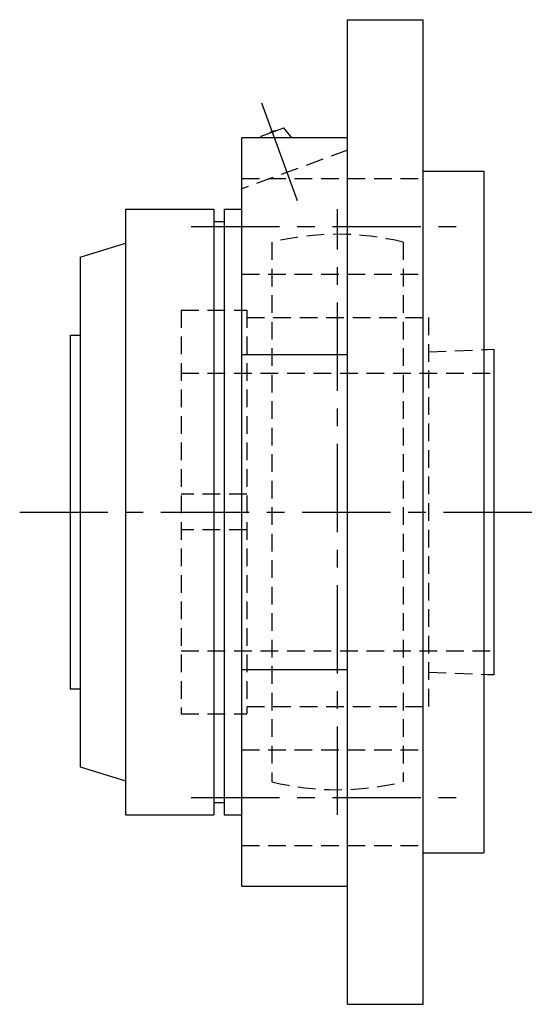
# Model space of a CAD drawing. Extents: x -108 to 250, y -107 to 250.
# Tile 12 of 12: x 148 to 250, y -97 to 98. Entities that reach past the tile are written whole.
import ezdxf

# ---------------------------------------------------------------- set-up
doc = ezdxf.new("R2010")
doc.units = 0
doc.header["$LTSCALE"] = 14
doc.linetypes.add('CENTER', pattern=[2, 1.25, -0.25, 0.25, -0.25])
doc.linetypes.add('HIDDEN', pattern=[0.375, 0.25, -0.125])
doc.layers.get('0').update_dxf_attribs({"linetype": 'CONTINUOUS'})
doc.layers.add('CENTER', color=1, linetype='CENTER')
doc.layers.add('HIDDEN', color=3, linetype='HIDDEN')

msp = doc.modelspace()

# ---------------------------------------------------------------- linework, layer by layer
for p, q in [((212.5, 97.5), (227.5, 97.5)), ((212.5, -97.5), (212.5, 97.5)), ((227.5, -97.5), (227.5, 97.5)), ((195.34, 74.44), (199.85, 76.08)), ((201.45, 74.07), (199.85, 76.08)), ((195.35, 74.07), (195.34, 74.44)), ((191.5, -74.07), (191.5, 74.07)), ((212.5, 74.07), (191.5, 74.07)), ((227.5, 67.5), (239.5, 67.5)), ((239.5, 67.5), (239.5, -67.5)), ((168.5, 60), (168.5, -60)), ((168.5, 60), (186, 60)), ((186, 60), (186, -60)), ((188, 60), (188, -60)), ((188, 60), (191.5, 60)), ((186, 57.5), (188, 57.5)), ((159.5, 50.5), (168.5, 53.24)), ((159.5, 50.5), (159.5, -50.5)), ((157.5, 35), (157.5, -35)), ((157.5, 35), (159.5, 35)), ((239.5, 32.17), (241.5, 32.25)), ((241.5, 32.25), (241.5, -32.25)), ((191.5, 31.16), (212.5, 31.16)), ((191.5, -31.16), (212.5, -31.16)), ((241.5, -32.25), (239.5, -32.17)), ((157.5, -35), (159.5, -35)), ((159.5, -50.5), (168.5, -53.24)), ((186, -57.5), (188, -57.5)), ((168.5, -60), (186, -60)), ((188, -60), (191.5, -60)), ((227.5, -67.5), (239.5, -67.5)), ((191.5, -74.07), (212.5, -74.07)), ((212.5, -97.5), (227.5, -97.5))]:
    msp.add_line(p, q)
msp.add_arc((198.1, 73.87), 1.59, 89.555, 130.445)
at = {"layer": 'CENTER', "linetype": 'CONTINUOUS'}
msp.add_line((202.55, 61.64), (195.51, 81), dxfattribs=at)
at = {"layer": 'CENTER'}
for p, q in [((210.5, -60), (210.5, 60)), ((181.5, 56.57), (237.5, 56.57)), ((147.5, 0), (249.5, 0)), ((181.5, -56.57), (237.5, -56.57))]:
    msp.add_line(p, q, dxfattribs=at)
at = {"layer": 'HIDDEN'}
for p, q in [((212.5, 71.64), (191.5, 64)), ((191.5, 66.07), (227.5, 66.07)), ((197.5, 53.44), (197.5, -53.44)), ((223.5, 53.44), (223.5, -53.44)), ((191.5, 47.07), (227.5, 47.07)), ((179.5, 40), (179.5, -40)), ((179.5, 40), (192.5, 40)), ((192.5, 40), (192.5, -40)), ((192.5, 38.5), (228.5, 38.5)), ((228.5, 38.5), (228.5, -38.5)), ((228.5, 31.71), (241.5, 32.25)), ((241.5, 32.25), (241.5, -32.25)), ((179.5, 27.5), (241.5, 27.5)), ((192.5, 3.5), (179.5, 3.5)), ((192.5, -3.5), (179.5, -3.5)), ((179.5, -27.5), (241.5, -27.5)), ((228.5, -31.71), (241.5, -32.25)), ((192.5, -38.5), (228.5, -38.5)), ((179.5, -40), (192.5, -40)), ((191.5, -47.07), (227.5, -47.07)), ((191.5, -66.07), (227.5, -66.07))]:
    msp.add_line(p, q, dxfattribs=at)
for start, end in [(76.328, 103.672), (256.328, 283.672)]:
    msp.add_arc((210.5, 0), 55, start, end, dxfattribs=at)

doc.saveas('drawing.dxf')
